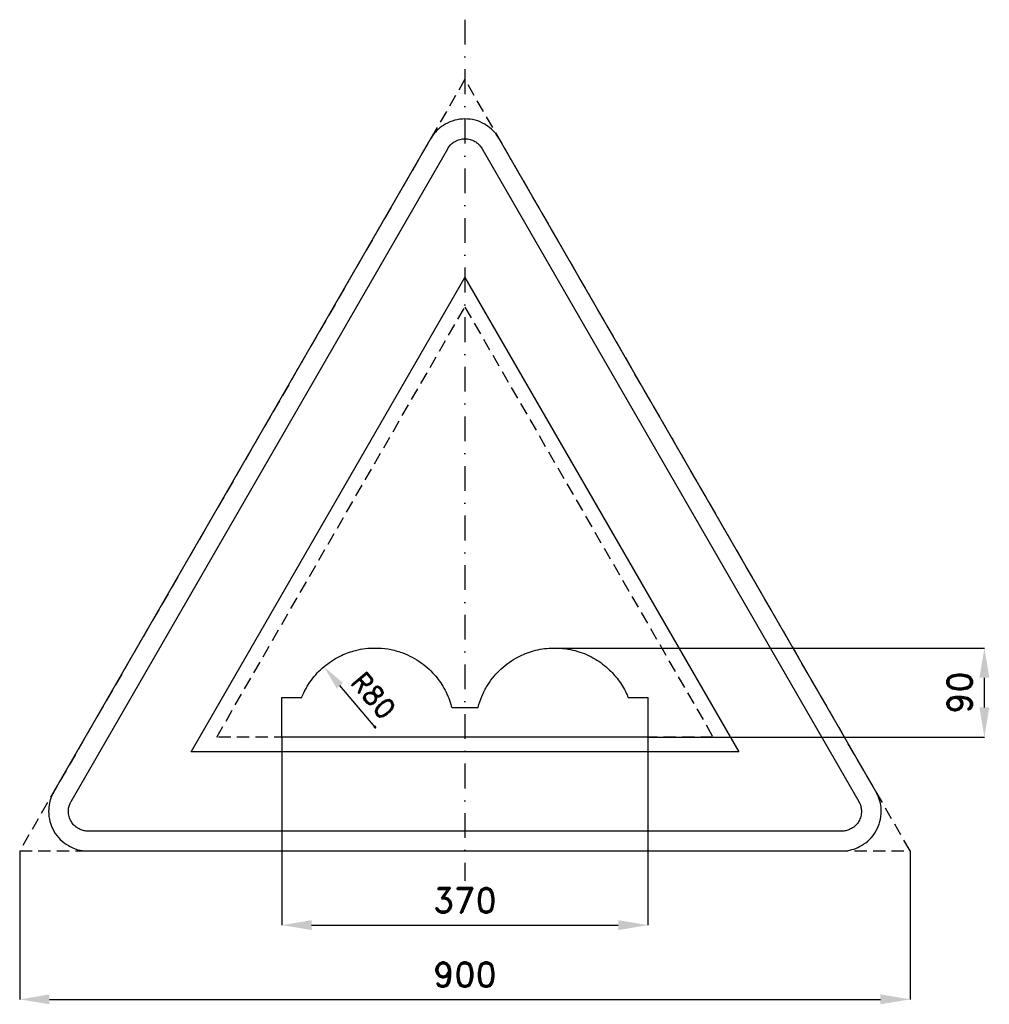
# Model space of a CAD drawing. Header units: millimetres. Extents: x -29 to 951, y -155 to 840.
import ezdxf

# ---------------------------------------------------------------- set-up
doc = ezdxf.new("R2010")
doc.units = ezdxf.units.MM
doc.header["$LTSCALE"] = 5
doc.linetypes.add('ČERCHOVANÁX2', pattern=[2, 1, -0.5, 0, -0.5])
doc.linetypes.add('ČÁRKOVANÁX2', pattern=[1.5, 1, -0.5])
doc.layers.add('Kóty', color=2, linetype='Continuous')
doc.layers.add('Značka', color=7, linetype='Continuous')
doc.styles.get("Standard").update_dxf_attribs({"font": 'romand.shx', "height": 25})
doc.dimstyles.get("Standard").update_dxf_attribs({"dimtxt": 25, "dimasz": 30, "dimexe": 0.18, "dimexo": 0.0625, "dimgap": 12.5, "dimtad": 1, "dimdec": 0, "dimzin": 0, "dimdsep": 46, "dimtxsty": 'Standard', "dimcen": 0.09, "dimadec": 0, "dimazin": 0, "dimtfac": 1, "dimtdec": 0, "dimtofl": 0, "dimtmove": 0, "dimatfit": 3, "dimfxl": 1, "dimtolj": 1, "dimtzin": 0, "dimarcsym": 0})

# ---------------------------------------------------------------- blocks, each defined once
blk = doc.blocks.new('*D0')
at = {"layer": 'Defpoints', "color": 0, "transparency": 16777216}
for p in [(235.72, 115), (605.72, 115), (605.72, -74.94)]:
    blk.add_point(p, dxfattribs=at)
at = {"layer": 'Kóty', "color": 0, "lineweight": -2, "transparency": 16777216}
for p, q in [((235.72, 114.94), (235.72, -75.12)), ((605.72, 114.94), (605.72, -75.12)), ((265.72, -74.94), (575.72, -74.94))]:
    blk.add_line(p, q, dxfattribs=at)
at = {"layer": 'Kóty', "color": 0, "transparency": 16777216}
for points in [[(265.72, -69.94), (265.72, -79.94), (235.72, -74.94)], [(575.72, -69.94), (575.72, -79.94), (605.72, -74.94)]]:
    blk.add_solid(points, dxfattribs=at)
at = {"layer": 'Kóty', "color": 0, "transparency": 16777216, "insert": (420.72, -49.94), "char_height": 25, "attachment_point": 5}
blk.add_mtext('\\A1;370', dxfattribs=at)
blk = doc.blocks.new('*D1')
at = {"layer": 'Defpoints', "color": 0, "transparency": 16777216}
for p in [(-29.28, 0.06), (870.72, 0.06), (870.72, -149.94)]:
    blk.add_point(p, dxfattribs=at)
at = {"layer": 'Kóty', "color": 0, "lineweight": -2, "transparency": 16777216}
for p, q in [((-29.28, 0), (-29.28, -150.12)), ((870.72, 0), (870.72, -150.12)), ((0.72, -149.94), (840.72, -149.94))]:
    blk.add_line(p, q, dxfattribs=at)
at = {"layer": 'Kóty', "color": 0, "transparency": 16777216}
for points in [[(0.72, -144.94), (0.72, -154.94), (-29.28, -149.94)], [(840.72, -144.94), (840.72, -154.94), (870.72, -149.94)]]:
    blk.add_solid(points, dxfattribs=at)
at = {"layer": 'Kóty', "color": 0, "transparency": 16777216, "insert": (420.72, -124.94), "char_height": 25, "attachment_point": 5}
blk.add_mtext('\\A1;900', dxfattribs=at)
blk = doc.blocks.new('*D2')
at = {"layer": 'Defpoints', "color": 0, "transparency": 16777216}
for p in [(509.87, 204.98), (945.72, 204.98), (605.72, 114.94)]:
    blk.add_point(p, dxfattribs=at)
at = {"layer": 'Kóty', "color": 0, "lineweight": -2, "transparency": 16777216}
for p, q in [((509.93, 204.98), (945.9, 204.98)), ((945.72, 144.94), (945.72, 174.98)), ((605.78, 114.94), (945.9, 114.94))]:
    blk.add_line(p, q, dxfattribs=at)
at = {"layer": 'Kóty', "color": 0, "transparency": 16777216}
for points in [[(940.72, 174.98), (950.72, 174.98), (945.72, 204.98)], [(940.72, 144.94), (950.72, 144.94), (945.72, 114.94)]]:
    blk.add_solid(points, dxfattribs=at)
at = {"layer": 'Kóty', "color": 0, "transparency": 16777216, "insert": (920.72, 159.96), "char_height": 25, "attachment_point": 5, "rotation": 90}
blk.add_mtext('\\A1;90', dxfattribs=at)

msp = doc.modelspace()

# ---------------------------------------------------------------- linework, layer by layer
at = {"layer": 'Kóty'}
msp.add_line((329.9, 125), (294.37, 166.98), dxfattribs=at)
for points in [[(328.65, 125), (331.15, 125)], [(329.9, 126.25), (329.9, 123.75)]]:
    msp.add_lwpolyline(points, dxfattribs=at)
msp.add_solid([(297.55, 169.67), (291.19, 164.29), (278.22, 186.07)], dxfattribs=at)
at = {"layer": 'Značka', "color": 6, "linetype": 'ČERCHOVANÁX2', "lineweight": 25, "ltscale": 5}
msp.add_line((420.72, 839.71), (420.72, -30.29), dxfattribs=at)
at = {"layer": 'Značka', "color": 6, "linetype": 'ČÁRKOVANÁX2', "ltscale": 2.5}
for points in [[(870.72, 0.06), (420.72, 779.48), (-29.28, 0.06)], [(169.9, 115), (420.72, 549.42), (671.53, 115)]]:
    msp.add_lwpolyline(points, close=True, dxfattribs=at)
at = {"layer": 'Značka', "color": 5}
for points in [[(836.08, 60), (455.36, 719.42), (454.24, 721.19, 0.010748), (453.08, 722.93, 0.055773), (447.54, 729.17, 0.055979), (440.72, 734.06, 0.069561), (431.09, 738.14, 0.069791), (420.72, 739.42, 0.069502), (410.36, 738.12, 0.067732), (400.72, 734.06, 0.055944), (393.86, 729.2, 0.061133), (388.36, 722.93, 0.012257), (387.19, 721.2), (386.08, 719.42), (5.36, 60, 0.003576), (4.38, 58.15, 0.010722), (3.46, 56.27, 0.055711), (0.83, 48.35, 0.055985), (0, 40, 0.069591), (1.29, 29.62, 0.069767), (5.36, 20, 0.069481), (11.67, 11.68, 0.067775), (20, 5.36, 0.055964), (27.65, 1.85, 0.061097), (35.82, 0.22, 0.01224), (37.91, 0.07, 0.004081), (40, 0), (801.43, 0, 0.003581), (803.53, 0.08, 0.010743), (805.62, 0.22, 0.055797), (813.79, 1.9, 0.055991), (821.43, 5.36, 0.069582), (829.78, 11.66, 0.069787), (836.08, 20, 0.069497), (840.13, 29.62, 0.067792), (841.43, 40, 0.055928), (840.65, 48.37, 0.060939), (837.98, 56.27), (837.06, 58.15), (836.08, 60)], [(511.54, 205), (513.04, 204.98, -0.003587), (514.54, 204.94, -0.03304), (524.73, 203.96, -0.035075), (534.71, 201.59, -0.032808), (543.61, 198.36, -0.031294), (552.02, 194.01, -0.030423), (559.81, 188.83, -0.031066), (566.9, 182.74, -0.02463), (572.05, 177.33, -0.023462), (576.67, 171.45, -0.026015), (581.02, 164.74, -0.029428), (584.6, 157.6), (585.17, 156.3), (585.72, 154.99), (585.72, 155), (605.72, 155), (605.72, 115), (590.91, 115), (585.72, 115), (445.91, 115), (400.48, 115), (250.52, 115), (235.72, 115), (235.72, 155), (255.72, 155), (255.72, 154.99), (256.27, 156.3), (256.83, 157.6, -0.032039), (261.37, 166.35, -0.033388), (267.01, 174.44, -0.031834), (273.17, 181.46, -0.030634), (280.16, 187.65, -0.030494), (287.82, 193.08, -0.03121), (296.08, 197.52, -0.0255), (303.13, 200.43, -0.025052), (310.43, 202.61, -0.031908), (320.08, 204.43, -0.031822), (329.9, 205, -0.042319), (342.87, 204.01, -0.043697), (355.48, 200.82, -0.035461), (365.18, 196.86, -0.034264), (374.24, 191.6, -0.033595), (382.5, 185.32, -0.034348), (389.83, 177.99, -0.027424), (395.02, 171.5, -0.026228), (399.49, 164.49, -0.029236), (403.52, 156.49, -0.033072), (406.52, 148.08), (406.96, 146.54), (407.38, 145), (434.06, 145), (434.48, 146.54), (434.92, 148.08, -0.035969), (438.77, 158.4, -0.037506), (444.1, 168.06, -0.035518), (450.21, 176.45, -0.033984), (457.41, 183.91, -0.033685), (465.48, 190.47, -0.034707), (474.36, 195.86, -0.028137), (482.02, 199.39, -0.026891), (490.02, 202.07, -0.030197), (499.03, 204.08, -0.033687), (508.2, 204.93, -0.004854), (509.87, 204.98, -0.001627), (511.54, 205)]]:
    msp.add_lwpolyline(points, format="xyb", dxfattribs=at)
at = {"layer": 'Značka', "color": 1}
msp.add_lwpolyline([(801.43, 20), (40, 20, -0.003586), (38.95, 20.04, -0.010756), (37.91, 20.11, -0.05582), (33.82, 20.95, -0.05597), (30, 22.68, -0.06955), (25.83, 25.83, -0.069786), (22.68, 30, -0.069503), (20.65, 34.81, -0.067814), (20, 40, -0.055933), (20.39, 44.19, -0.060881), (21.73, 48.13, -0.012187), (22.19, 49.07, -0.00406), (22.68, 50), (403.4, 709.42), (403.95, 710.31), (404.54, 711.18, -0.055851), (407.31, 714.3, -0.05603), (410.72, 716.74, -0.069574), (415.53, 718.78, -0.069723), (420.72, 719.42, -0.069439), (425.9, 718.77, -0.067755), (430.72, 716.74, -0.055971), (434.15, 714.31, -0.061159), (436.9, 711.18), (437.48, 710.31), (438.04, 709.42), (818.76, 50), (819.24, 49.07), (819.71, 48.13, -0.055637), (821.02, 44.18, -0.055928), (821.43, 40, -0.069571), (820.79, 34.81, -0.069825), (818.76, 30, -0.069532), (815.6, 25.84, -0.067733), (811.43, 22.68, -0.055923), (807.61, 20.93, -0.061121), (803.53, 20.11, -0.012253), (802.48, 20.04, -0.004086), (801.43, 20)], format="xyb", dxfattribs=at)
msp.add_lwpolyline([(143.92, 100), (420.72, 579.42), (697.51, 100), (143.92, 100)], dxfattribs=at)

# ---------------------------------------------------------------- texts
at = {"layer": 'Kóty', "insert": (328.38, 157.11), "char_height": 20, "attachment_point": 5, "rotation": 310.24126}
msp.add_mtext('\\A1;R80', dxfattribs=at)

# ---------------------------------------------------------------- dimensions: what is measured, and where the dimension line sits
at = {"layer": 'Kóty'}
dim = msp.add_linear_dim(base=(945.72, 204.98), p1=(605.72, 114.94), p2=(509.87, 204.98), angle=90, dimstyle='Standard', dxfattribs=at)
dim.commit()
dim.dimension.update_dxf_attribs({"geometry": '*D2', "text_midpoint": (920.72, 159.96)})
for base, p1, p2, picture, middle in [((605.72, -74.94), (235.72, 115), (605.72, 115), '*D0', (420.72, -49.94)), ((870.72, -149.94), (-29.28, 0.06), (870.72, 0.06), '*D1', (420.72, -124.94))]:
    dim = msp.add_linear_dim(base=base, p1=p1, p2=p2, dimstyle='Standard', dxfattribs=at)
    dim.commit()
    dim.dimension.update_dxf_attribs({"geometry": picture, "text_midpoint": middle})

doc.saveas('drawing.dxf')
